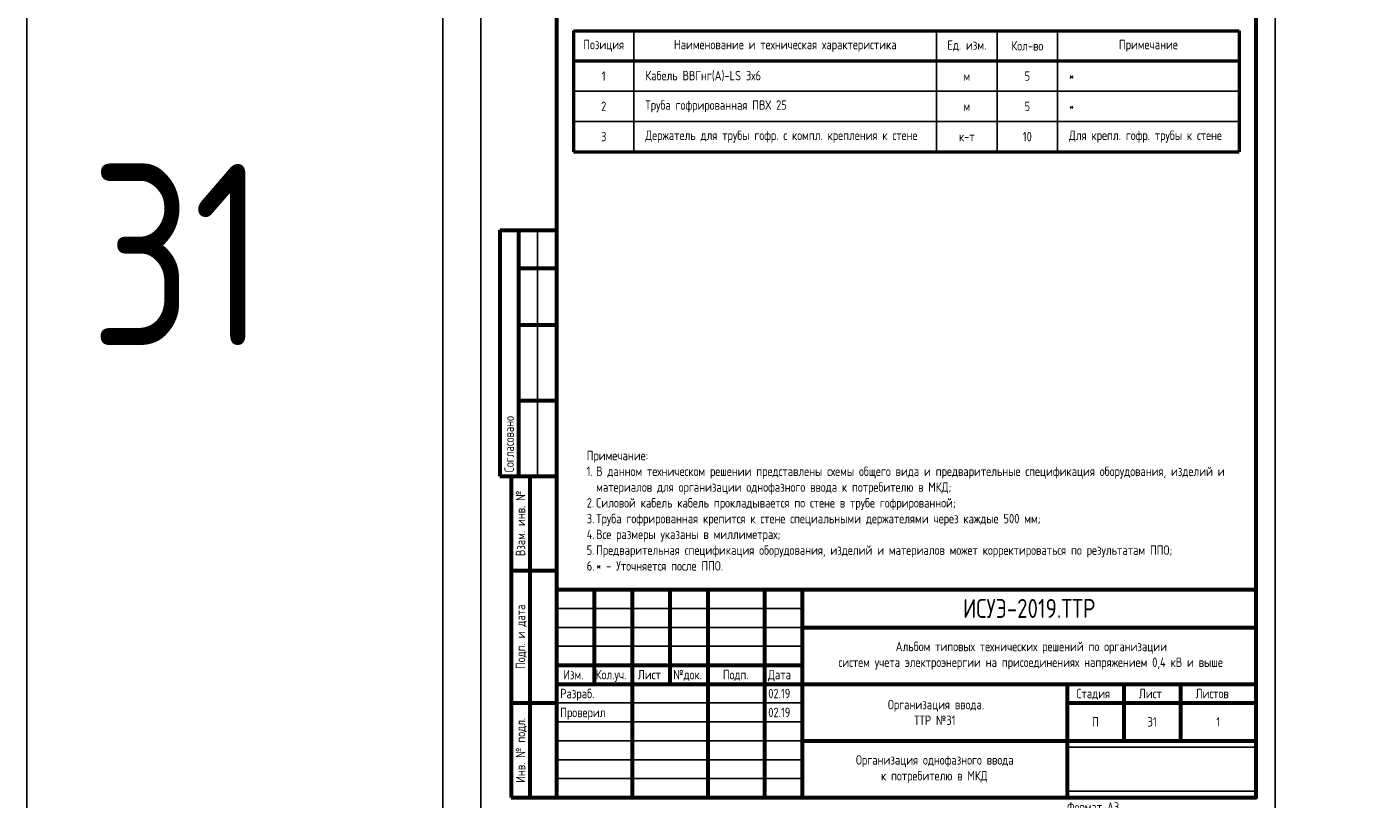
# Model space of a CAD drawing. Header units: millimetres. Extents: x -110 to 4101, y -10868 to 110.
# Tile 7 of 90: x -110 to 246, y -9812 to -9608. Entities that reach past the tile are written whole.
import ezdxf
from ezdxf.enums import TextEntityAlignment as Align

# ---------------------------------------------------------------- set-up
doc = ezdxf.new("R2010")
doc.units = ezdxf.units.MM
doc.layers.add('01.Вспомогательный_слой', color=1, linetype='Continuous', plot=False)
doc.layers.add('Формат', color=7, linetype='Continuous', lineweight=25)
doc.layers.add('Формат @ 1', color=7, linetype='Continuous', lineweight=25)
doc.styles.add('ЭП', font='GOST.TTF')
picture_1 = doc.add_image_def('image3.png', size_in_pixel=(587, 136))

# ---------------------------------------------------------------- blocks, each defined once
blk = doc.blocks.new('*U78')
at = {"layer": 'Формат', "color": 7, "linetype": 'Continuous', "lineweight": 60}
for p, q in [((5, 150), (20, 150)), ((5, 150), (5, 85)), ((10, 150), (10, 85)), ((10, 140), (20, 140)), ((10, 125), (20, 125)), ((10, 105), (20, 105)), ((5, 85), (13, 85)), ((8, 85), (20, 85)), ((8, 85), (8, 0)), ((13, 85), (13, 0)), ((8, 60), (20, 60)), ((20, 55), (205, 55)), ((20, 55), (20, 0)), ((30, 55), (30, 30)), ((40, 55), (40, 0)), ((50, 55), (50, 30)), ((60, 55), (60, 0)), ((75, 55), (75, 0)), ((85, 55), (85, 0)), ((85, 45), (205, 45)), ((20, 35), (85, 35)), ((20, 30), (205, 30)), ((155, 30), (155, 0)), ((170, 30), (170, 15)), ((185, 30), (185, 15)), ((8, 25), (20, 25)), ((155, 25), (205, 25)), ((85, 15), (205, 15)), ((8, 0), (20, 0))]:
    blk.add_line(p, q, dxfattribs=at)
at = {"layer": 'Формат', "color": 7, "linetype": 'Continuous', "lineweight": 25}
for p, q in [((15, 150), (15, 85)), ((20, 50), (85, 50)), ((20, 45), (85, 45)), ((20, 40), (85, 40)), ((20, 25), (85, 25)), ((20, 20), (85, 20)), ((20, 15), (85, 15)), ((20, 10), (85, 10)), ((20, 5), (85, 5))]:
    blk.add_line(p, q, dxfattribs=at)
blk.add_lwpolyline([(0, -5), (210, -5), (210, 292), (0, 292)], close=True, dxfattribs=at)
at = {"layer": 'Формат', "color": 7, "linetype": 'Continuous', "lineweight": 60}
blk.add_lwpolyline([(20, 0), (205, 0), (205, 287), (20, 287)], close=True, dxfattribs=at)
at = {"layer": 'Формат', "color": 7, "linetype": 'Continuous', "lineweight": 25, "style": 'ЭП'}
blk.add_text('Согласовано', height=2.5, rotation=90, dxfattribs=at).set_placement((7.5, 86), align=Align.MIDDLE_LEFT)
for s, p in [('Взам. инв. №', (10.5, 72.5)), ('Подп. и дата', (10.5, 42.5)), ('Инв. № подл.', (10.5, 12.5))]:
    blk.add_text(s, height=2.5, rotation=90, dxfattribs=at).set_placement(p, align=Align.MIDDLE_CENTER)
for s, p in [('Изм.', (21.81, 31.25)), ('Кол.уч.', (30.38, 31.25)), ('Лист', (41.54, 31.25)), ('№док.', (50.89, 31.24)), ('Подп.', (63.99, 31.25)), ('Дата', (75.95, 31.25)), ('Стадия', (157.47, 26.25)), ('Лист', (173.99, 26.25)), ('Листов', (188.99, 26.25))]:
    blk.add_text(s, height=2.5, dxfattribs=at).set_placement(p)
at = {"layer": 'Формат', "color": 7, "linetype": 'Continuous', "lineweight": 25, "style": 'ЭП', "flags": 8}
for tag, p in [('СОГЛ_ФИО_1', (12.5, 106)), ('СОГЛ_ФИО_2', (17.5, 106)), ('СОГЛ_ДОЛЖ_1', (12.5, 86)), ('СОГЛ_ДОЛЖ_2', (17.5, 86))]:
    blk.add_attdef(tag, text='', height=2.5, rotation=90, dxfattribs=at).set_placement(p, align=Align.MIDDLE_LEFT)
for tag, height, p in [('ОБОЗНАЧЕНИЕ', 5, (145, 50)), ('ОБЪЕКТ', 2.5, (145, 37.5)), ('НАИМЕНОВАНИЕ', 2.5, (120, 22.5)), ('Стадия', 2.5, (162.5, 20)), ('Лист', 2.5, (177.5, 20)), ('Листов', 2.5, (195, 20)), ('НАИМ_ИЗОБРАЖЕНИЙ', 2.5, (120, 7.5))]:
    blk.add_attdef(tag, text='', height=height, dxfattribs=at).set_placement(p, align=Align.MIDDLE_CENTER)
for tag, p in [('изм.№', (21, 37.5)), ('изм.уч.', (31, 37.5)), ('изм.лист', (41, 37.5)), ('изм.№_док.', (50.5, 37.5)), ('изм_дата', (76, 37.5)), ('Должн_1', (21, 27.5)), ('ФИО_1', (41, 27.5)), ('дата_1', (76, 27.5)), ('ДОЛЖН_2', (21, 22.5)), ('ФИО_2', (41, 22.5)), ('дата_2', (76, 22.5)), ('Должн_3', (21, 17.5)), ('ФИО_3', (41, 17.5)), ('дата_3', (76, 17.5)), ('ДОЛЖН_4', (21, 12.5)), ('ФИО_4', (41, 12.5)), ('дата_4', (76, 12.5)), ('ДОЛЖН_5', (21, 7.5)), ('ФИО_5', (41, 7.5)), ('дата_5', (76, 7.5)), ('ДОЛЖН_6', (21, 2.5)), ('ФИО_6', (41, 2.5)), ('дата_6', (76, 2.5)), ('ФОРМ.ЛИСТА', (155, -2.5))]:
    blk.add_attdef(tag, text='', height=2.5, dxfattribs=at).set_placement(p, align=Align.MIDDLE_LEFT)
blk.add_attdef('N_ИНВ', text='', height=2.5, rotation=90, dxfattribs=at).set_placement((16.5, 12.5), align=Align.MIDDLE_CENTER)
at = {"ltscale": 0.2}
image = blk.add_image(picture_1, insert=(155, 1.71), size_in_units=(50, 11.58), dxfattribs=at)
image.dxf.flags = 7
blk = doc.blocks.new('*T125')
at = {"color": 0, "linetype": 'ByBlock', "lineweight": 50, "ltscale": 0.2, "transparency": 16777216}
for p, q in [((0, 0), (176, 0)), ((0, 0), (0, -32)), ((176, 0), (176, -32)), ((0, -8), (176, -8)), ((0, -32), (176, -32))]:
    blk.add_line(p, q, dxfattribs=at)
at = {"color": 0, "linetype": 'ByBlock', "ltscale": 0.2, "transparency": 16777216}
for p, q in [((16, 0), (16, -32)), ((96, 0), (96, -32)), ((112, 0), (112, -32)), ((128, 0), (128, -32)), ((0, -16), (16, -16)), ((0, -24), (16, -24)), ((96, -24), (112, -24))]:
    blk.add_line(p, q, dxfattribs=at)
at = {"color": 0, "linetype": 'ByBlock', "lineweight": -2, "ltscale": 0.2, "transparency": 16777216}
for p, q in [((16, -16), (176, -16)), ((16, -24), (96, -24)), ((112, -24), (176, -24))]:
    blk.add_line(p, q, dxfattribs=at)
at = {"color": 0, "ltscale": 0.2, "transparency": 16777216, "char_height": 2.5, "style": 'ЭП'}
for s, insert, width, attachment_point in [('{\\fGOST type A|b1|i0|c204|p34;Позиция}', (8, -4), 10, 5), ('{\\fGOST type A|b1|i0|c204|p34;Наименование и техническая характеристика}', (56, -4), 74, 5), ('{\\fGOST type A|b1|i0|c204|p34;Ед. изм.}', (104, -4), 10, 5), ('{\\fGOST type A|b1|i0|c204|p34;Кол-во}', (120, -4), 10, 5), ('{\\fGOST type A|b1|i0|c204|p34;Примечание}', (152, -4), 42, 5), ('1', (8, -12), 10, 5), ('Кабель ВВГнг(А)-LS 3х6', (19, -12), 74, 4), ('5', (120, -12), 10, 5), ('*', (131, -12), 42, 4), ('м', (104, -12), 10, 5), ('2', (8, -20), 10, 5), ('Труба гофрированная ПВХ 25', (19, -20), 74, 4), ('м', (104, -20), 10, 5), ('5', (120, -20), 10, 5), ('*', (131, -20), 42, 4), ('Держатель для трубы гофр. с компл. крепления к стене', (19, -28), 74, 4), ('Для крепл. гофр. трубы к стене', (131, -28), 42, 4), ('3', (8, -28), 10, 5), ('к-т', (104, -28), 10, 5), ('10', (120, -28), 10, 5)]:
    blk.add_mtext(s, dxfattribs=dict(at, insert=insert, width=width, attachment_point=attachment_point))

msp = doc.modelspace()

# ---------------------------------------------------------------- linework, layer by layer
at = {"ltscale": 0.2}
msp.add_lwpolyline([(-110, -10868), (2120, -10868), (2120, 110), (-110, 110)], close=True, dxfattribs=at)
at = {"layer": '01.Вспомогательный_слой', "ltscale": 0.2}
msp.add_lwpolyline([(0, 0), (2040, 0), (2040, -10788), (0, -10788)], close=True, dxfattribs=at)

# ---------------------------------------------------------------- block references
msp.add_blockref('*T125', (34.5, -9609.25))
at = {"layer": 'Формат @ 1', "ltscale": 0.7}
ref = msp.add_blockref('*U78', (10, -9812), dxfattribs=at)
ref.add_attrib('ОБОЗНАЧЕНИЕ', 'ИСУЭ-2019.ТТР', dxfattribs={"layer": 'Формат', "color": 7, "linetype": 'Continuous', "lineweight": 25, "height": 5, "style": 'ЭП', "flags": 8}).set_placement((155, -9762), align=Align.MIDDLE_CENTER)
ref.add_attrib('Стадия', 'П', dxfattribs={"layer": 'Формат', "color": 7, "linetype": 'Continuous', "lineweight": 25, "height": 2.5, "style": 'ЭП', "flags": 8}).set_placement((172.5, -9792), align=Align.MIDDLE_CENTER)
ref.add_attrib('Лист', '31', dxfattribs={"layer": 'Формат', "color": 7, "linetype": 'Continuous', "lineweight": 25, "height": 2.5, "style": 'ЭП', "flags": 8}).set_placement((187.5, -9792), align=Align.MIDDLE_CENTER)
ref.add_attrib('Листов', '1', dxfattribs={"layer": 'Формат', "color": 7, "linetype": 'Continuous', "lineweight": 25, "height": 2.5, "style": 'ЭП', "flags": 8}).set_placement((205, -9792), align=Align.MIDDLE_CENTER)
ref.add_attrib('ОБЪЕКТ_001', 'Альбом типовых технических решений по организации', (119.689, -9773.31), dxfattribs={"layer": 'Формат', "color": 7, "linetype": 'Continuous', "lineweight": 25, "height": 2.5, "style": 'ЭП', "flags": 8})
ref.add_attrib('НАИМЕНОВАНИЕ_001', 'Организация ввода.', (117.63, -9788.667), dxfattribs={"layer": 'Формат', "color": 7, "linetype": 'Continuous', "lineweight": 25, "height": 2.5, "style": 'ЭП', "flags": 8})
ref.add_attrib('НАИМ_ИЗОБРАЖЕНИЙ_001', 'Организация однофазного ввода', (109.193, -9803.303), dxfattribs={"layer": 'Формат', "color": 7, "linetype": 'Continuous', "lineweight": 25, "height": 2.5, "style": 'ЭП', "flags": 8})
ref.add_attrib('Должн_1', 'Разраб.', dxfattribs={"layer": 'Формат', "color": 7, "linetype": 'Continuous', "lineweight": 25, "height": 2.5, "style": 'ЭП', "flags": 8}).set_placement((31, -9784.5), align=Align.MIDDLE_LEFT)
ref.add_attrib('ДОЛЖН_2', 'Проверил', dxfattribs={"layer": 'Формат', "color": 7, "linetype": 'Continuous', "lineweight": 25, "height": 2.5, "style": 'ЭП', "flags": 8}).set_placement((31, -9789.5), align=Align.MIDDLE_LEFT)
ref.add_attrib('дата_1', '02.19', dxfattribs={"layer": 'Формат', "color": 7, "linetype": 'Continuous', "lineweight": 25, "height": 2.5, "style": 'ЭП', "flags": 8}).set_placement((86, -9784.5), align=Align.MIDDLE_LEFT)
ref.add_attrib('дата_2', '02.19', dxfattribs={"layer": 'Формат', "color": 7, "linetype": 'Continuous', "lineweight": 25, "height": 2.5, "style": 'ЭП', "flags": 8}).set_placement((86, -9789.5), align=Align.MIDDLE_LEFT)
ref.add_attrib('ФОРМ.ЛИСТА', 'Формат А3', dxfattribs={"layer": 'Формат', "color": 7, "linetype": 'Continuous', "lineweight": 25, "height": 2.5, "style": 'ЭП', "flags": 8}).set_placement((165, -9814.5), align=Align.MIDDLE_LEFT)
ref.add_attrib('ОБЪЕКТ_002', 'систем учета электроэнергии на присоединениях напряжением 0,4 кВ и выше', (104.554, -9777.477), dxfattribs={"layer": 'Формат', "color": 7, "linetype": 'Continuous', "lineweight": 25, "height": 2.5, "style": 'ЭП'})
ref.add_attrib('НАИМЕНОВАНИЕ_002', 'ТТР №31', (124.554, -9792.833), dxfattribs={"layer": 'Формат', "color": 7, "linetype": 'Continuous', "lineweight": 25, "height": 2.5, "style": 'ЭП'})
ref.add_attrib('НАИМ_ИЗОБРАЖЕНИЙ_002', 'к потребителю в МКД', (115.803, -9807.484), dxfattribs={"layer": 'Формат', "color": 7, "linetype": 'Continuous', "lineweight": 25, "height": 2.5, "style": 'ЭП'})

# ---------------------------------------------------------------- texts
at = {"color": 3, "insert": (-70, -9668.5), "char_height": 48, "width": 8, "attachment_point": 5, "style": 'ЭП'}
msp.add_mtext('31', dxfattribs=at)
at = {"insert": (38, -9752), "char_height": 2.5, "width": 169, "attachment_point": 7, "style": 'ЭП'}
msp.add_mtext('Примечание:\\P\\pi-2.5,l2.5,t2.5,115;1.^IВ данном техническом решении представлены схемы общего вида и предварительные спецификация оборудования, изделий и материалов для организации однофазного ввода к потребителю в МКД;\\P2.^IСиловой кабель кабель прокладывается по стене в трубе гофрированной;\\P3.^IТруба гофрированная крепится к стене специальными держателями через каждые 500 мм;\\P4.^IВсе размеры указаны в миллиметрах;\\P5.^IПредварительная спецификация оборудования, изделий и материалов может корректироваться по результатам ППО;\\P6.^I* - Уточняется после ППО.', dxfattribs=at)

doc.saveas('drawing.dxf')
